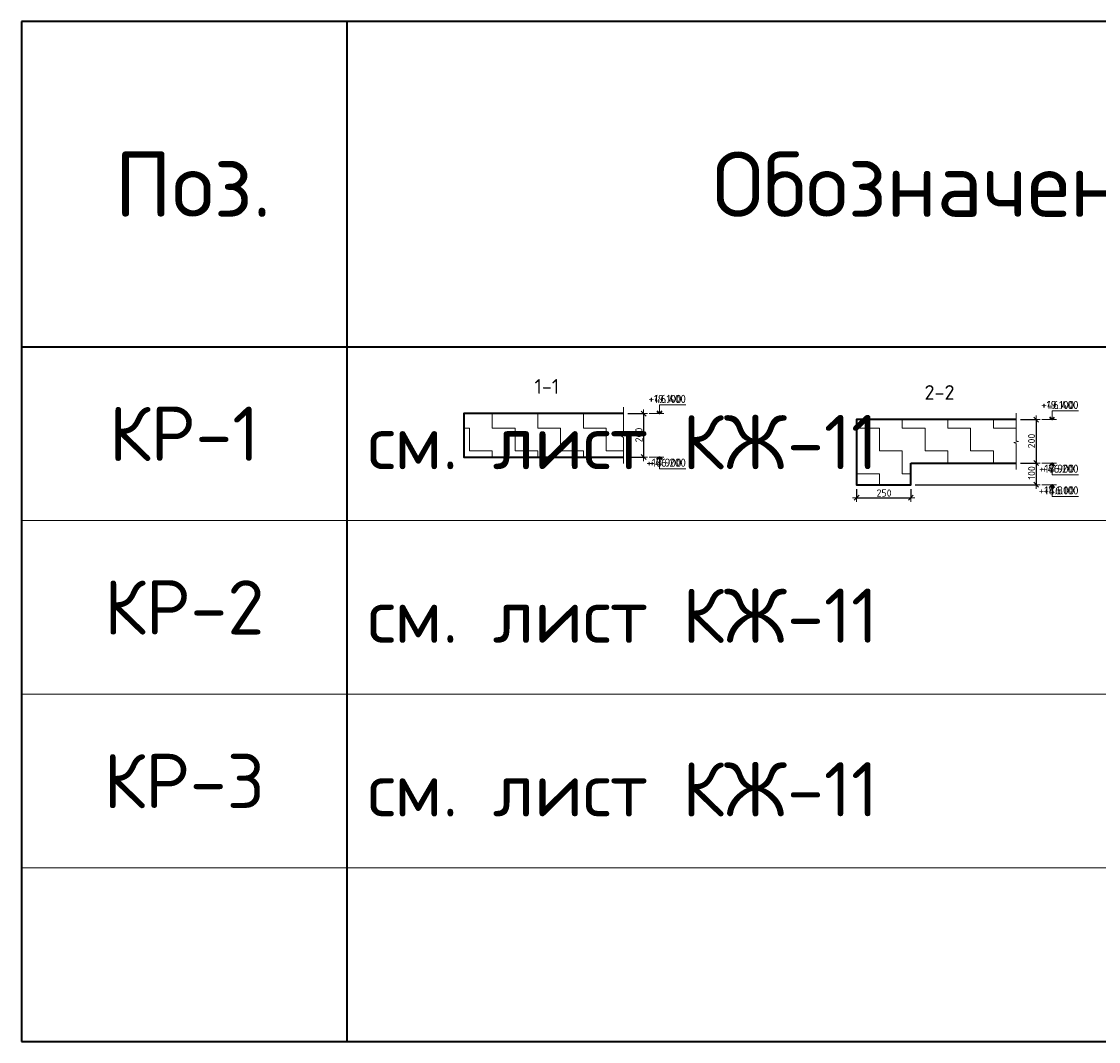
# Model space of a CAD drawing. Header units: metres. Extents: x -38 to 93, y -15 to 21.
# Tile 255 of 256: x 69 to 74, y 10 to 15. Entities that reach past the tile are written whole.
import ezdxf

# ---------------------------------------------------------------- set-up
doc = ezdxf.new("R2010")
doc.units = ezdxf.units.M
doc.header["$PDMODE"] = 65
doc.layers.add('XR$3$Размерная линия_ общее', color=7, linetype='Continuous', lineweight=13)
doc.layers.add('XR$5$Размерная линия_ общее', color=7, linetype='Continuous', lineweight=13)
doc.styles.add('ISOCPEUR', font='txt')
doc.dimstyles.new('DIMSTYLE_8', dxfattribs={"dimtxt": 0.033, "dimasz": 0.0375, "dimexe": 0, "dimexo": 0, "dimgap": 0.0165, "dimtad": 2, "dimdec": 0, "dimlfac": 1000, "dimrnd": 1, "dimzin": 12, "dimdsep": 46, "dimtxsty": 'ISOCPEUR', "dimblk1": 'ALL_ML_STRICH', "dimblk2": 'ALL_ML_STRICH', "dimsah": 1, "dimcen": 0, "dimclrd": 7, "dimclre": 256, "dimclrt": 7, "dimadec": 0, "dimazin": 0, "dimtfac": 1, "dimtdec": 0, "dimtix": 1, "dimtmove": 2, "dimatfit": 3, "dimfxl": 0, "dimtzin": 0, "dimlwd": 0, "dimlwe": -3, "dimarcsym": 0})
pattern_1 = [(0, (0.21, 0.21), (0.105, 0.105), [0.105, -0.105]), (90, (0.21, 0.21), (-0.105, 0.105), [0.105, -0.105])]

# ---------------------------------------------------------------- blocks, each defined once
blk = doc.blocks.new('ЭЛЕМЕНТ_УЗОРА_3')
at = {"color": 7, "linetype": 'Continuous', "lineweight": 13, "transparency": 33554687}
blk.add_line((72.0051, 12.8573), (72.0051, 12.8573), dxfattribs=at)
blk.add_lwpolyline([(72.0051, 13.1173), (72.0051, 12.9901), (72.0151, 12.9865), (71.9951, 12.9816), (72.0051, 12.9774), (72.0051, 12.8573)], dxfattribs=at)
blk = doc.blocks.new('ALL_ML_STRICH')
at = {"color": 0, "linetype": 'ByBlock', "lineweight": -2}
for p, q in [((-1, 0), (0.5, 0)), ((-0.3, -0.3), (0.3, 0.3)), ((0, -0.5), (0, 0.5))]:
    blk.add_line(p, q, dxfattribs=at)
blk = doc.blocks.new('*D103')
at = {"layer": 'DEFPOINTS', "color": 7, "linetype": 'Continuous', "lineweight": 13, "transparency": 33554687}
for p in [(72.0051, 13.0873), (72.0975, 13.0873), (72.0051, 12.8873)]:
    blk.add_point(p, dxfattribs=at)
at = {"layer": 'XR$3$Размерная линия_ общее', "color": 253, "linetype": 'Continuous', "lineweight": -2, "true_color": 0xa0a0a0, "transparency": 33554687}
for p, q in [((72.0251, 13.0873), (72.0975, 13.0873)), ((72.0251, 12.8873), (72.0975, 12.8873))]:
    blk.add_line(p, q, dxfattribs=at)
at = {"layer": 'XR$3$Размерная линия_ общее', "color": 7, "linetype": 'Continuous', "lineweight": -2, "transparency": 33554687}
blk.add_line((72.0975, 13.0873), (72.0975, 12.8873), dxfattribs=at)
at = {"layer": 'XR$3$Размерная линия_ общее', "color": 7, "linetype": 'Continuous', "lineweight": 13, "transparency": 33554687, "xscale": 0.0375, "yscale": 0.0375, "zscale": 0.0375}
for p, rotation in [((72.0975, 13.0873), 90), ((72.0975, 12.8873), 270)]:
    blk.add_blockref('ALL_ML_STRICH', p, dxfattribs=dict(at, rotation=rotation))
at = {"layer": 'XR$3$Размерная линия_ общее', "color": 7, "linetype": 'Continuous', "lineweight": 13, "transparency": 33554687, "insert": (72.076, 12.9889), "char_height": 0.033, "width": 0.099, "attachment_point": 5, "rotation": 90, "style": 'ISOCPEUR'}
blk.add_mtext('\\A1;{200}', dxfattribs=at)
blk = doc.blocks.new('СЛОЖНЫЙ_ОБЪЕКТ_1')
at = {"color": 7, "linetype": 'Continuous', "lineweight": 13, "transparency": 33554687}
blk.add_line((72.1905, 13.0873), (72.1238, 13.0873), dxfattribs=at)
blk.add_lwpolyline([(72.1705, 13.0873), (72.1705, 13.1273), (72.2728, 13.1273)], dxfattribs=at)
at = {"color": 7, "linetype": 'Continuous', "lineweight": 35, "transparency": 33554687}
blk.add_lwpolyline([(72.1584, 13.0994), (72.1705, 13.0873), (72.1826, 13.0994)], dxfattribs=at)
blk = doc.blocks.new('СЛОЖНЫЙ_ОБЪЕКТ_2')
at = {"color": 7, "linetype": 'Continuous', "lineweight": 13, "transparency": 33554687}
blk.add_line((72.1905, 12.8873), (72.1238, 12.8873), dxfattribs=at)
at = {"color": 7, "linetype": 'Continuous', "lineweight": 35, "transparency": 33554687}
blk.add_lwpolyline([(72.1584, 12.8752), (72.1705, 12.8873), (72.1826, 12.8752)], dxfattribs=at)
at = {"color": 7, "linetype": 'Continuous', "lineweight": 13, "transparency": 33554687}
blk.add_lwpolyline([(72.1705, 12.8873), (72.1705, 12.8333), (72.2728, 12.8333)], dxfattribs=at)
blk = doc.blocks.new('ЭЛЕМЕНТ_УЗОРА_4')
at = {"color": 7, "linetype": 'Continuous', "lineweight": 13, "transparency": 33554687}
blk.add_line((73.8149, 12.8295), (73.8149, 12.8295), dxfattribs=at)
blk.add_lwpolyline([(73.8149, 13.0895), (73.8149, 12.9623), (73.8249, 12.9587), (73.8049, 12.9538), (73.8149, 12.9496), (73.8149, 12.8295)], dxfattribs=at)
blk = doc.blocks.new('СЛОЖНЫЙ_ОБЪЕКТ_3')
at = {"color": 7, "linetype": 'Continuous', "lineweight": 13, "transparency": 33554687}
blk.add_line((74.0002, 13.0595), (73.9336, 13.0595), dxfattribs=at)
at = {"color": 7, "linetype": 'Continuous', "lineweight": 35, "transparency": 33554687}
blk.add_lwpolyline([(73.9681, 13.0716), (73.9802, 13.0595), (73.9923, 13.0716)], dxfattribs=at)
at = {"color": 7, "linetype": 'Continuous', "lineweight": 13, "transparency": 33554687}
blk.add_lwpolyline([(73.9802, 13.0595), (73.9802, 13.0995), (74.0826, 13.0995)], dxfattribs=at)
blk = doc.blocks.new('СЛОЖНЫЙ_ОБЪЕКТ_4')
at = {"color": 7, "linetype": 'Continuous', "lineweight": 13, "transparency": 33554687}
blk.add_line((74.0002, 12.8595), (73.9336, 12.8595), dxfattribs=at)
at = {"color": 7, "linetype": 'Continuous', "lineweight": 35, "transparency": 33554687}
blk.add_lwpolyline([(73.9681, 12.8474), (73.9802, 12.8595), (73.9923, 12.8474)], dxfattribs=at)
at = {"color": 7, "linetype": 'Continuous', "lineweight": 13, "transparency": 33554687}
blk.add_lwpolyline([(73.9802, 12.8595), (73.9802, 12.8055), (74.0826, 12.8055)], dxfattribs=at)
blk = doc.blocks.new('*D109')
at = {"layer": 'DEFPOINTS', "color": 7, "linetype": 'Continuous', "lineweight": 13, "transparency": 33554687}
for p in [(73.8149, 13.0595), (73.9073, 13.0595), (73.8149, 12.8595)]:
    blk.add_point(p, dxfattribs=at)
at = {"layer": 'XR$3$Размерная линия_ общее', "color": 253, "linetype": 'Continuous', "lineweight": -2, "true_color": 0xa0a0a0, "transparency": 33554687}
for p, q in [((73.8349, 13.0595), (73.9073, 13.0595)), ((73.8349, 12.8595), (73.9073, 12.8595))]:
    blk.add_line(p, q, dxfattribs=at)
at = {"layer": 'XR$3$Размерная линия_ общее', "color": 7, "linetype": 'Continuous', "lineweight": -2, "transparency": 33554687}
blk.add_line((73.9073, 13.0595), (73.9073, 12.8595), dxfattribs=at)
at = {"layer": 'XR$3$Размерная линия_ общее', "color": 7, "linetype": 'Continuous', "lineweight": 13, "transparency": 33554687, "xscale": 0.0375, "yscale": 0.0375, "zscale": 0.0375}
for p, rotation in [((73.9073, 13.0595), 90), ((73.9073, 12.8595), 270)]:
    blk.add_blockref('ALL_ML_STRICH', p, dxfattribs=dict(at, rotation=rotation))
at = {"layer": 'XR$3$Размерная линия_ общее', "color": 7, "linetype": 'Continuous', "lineweight": 13, "transparency": 33554687, "insert": (73.8858, 12.9611), "char_height": 0.033, "width": 0.099, "attachment_point": 5, "rotation": 90, "style": 'ISOCPEUR'}
blk.add_mtext('\\A1;{200}', dxfattribs=at)
blk = doc.blocks.new('*D110')
at = {"layer": 'DEFPOINTS', "color": 7, "linetype": 'Continuous', "lineweight": 13, "transparency": 33554687}
for p in [(73.8149, 12.8595), (73.9073, 12.8595), (73.3294, 12.7595)]:
    blk.add_point(p, dxfattribs=at)
at = {"layer": 'XR$3$Размерная линия_ общее', "color": 253, "linetype": 'Continuous', "lineweight": -2, "true_color": 0xa0a0a0, "transparency": 33554687}
for p, q in [((73.8349, 12.8595), (73.9073, 12.8595)), ((73.3494, 12.7595), (73.9073, 12.7595))]:
    blk.add_line(p, q, dxfattribs=at)
at = {"layer": 'XR$3$Размерная линия_ общее', "color": 7, "linetype": 'Continuous', "lineweight": -2, "transparency": 33554687}
blk.add_line((73.9073, 12.8595), (73.9073, 12.7595), dxfattribs=at)
at = {"layer": 'XR$3$Размерная линия_ общее', "color": 7, "linetype": 'Continuous', "lineweight": 13, "transparency": 33554687, "xscale": 0.0375, "yscale": 0.0375, "zscale": 0.0375}
for p, rotation in [((73.9073, 12.8595), 90), ((73.9073, 12.7595), 270)]:
    blk.add_blockref('ALL_ML_STRICH', p, dxfattribs=dict(at, rotation=rotation))
at = {"layer": 'XR$3$Размерная линия_ общее', "color": 7, "linetype": 'Continuous', "lineweight": 13, "transparency": 33554687, "insert": (73.8858, 12.8144), "char_height": 0.033, "width": 0.099, "attachment_point": 5, "rotation": 90, "style": 'ISOCPEUR'}
blk.add_mtext('\\A1;{100}', dxfattribs=at)
blk = doc.blocks.new('СЛОЖНЫЙ_ОБЪЕКТ_5')
at = {"color": 7, "linetype": 'Continuous', "lineweight": 13, "transparency": 33554687}
blk.add_line((74.0002, 12.7595), (73.9336, 12.7595), dxfattribs=at)
at = {"color": 7, "linetype": 'Continuous', "lineweight": 35, "transparency": 33554687}
blk.add_lwpolyline([(73.9681, 12.7474), (73.9802, 12.7595), (73.9923, 12.7474)], dxfattribs=at)
at = {"color": 7, "linetype": 'Continuous', "lineweight": 13, "transparency": 33554687}
blk.add_lwpolyline([(73.9802, 12.7595), (73.9802, 12.7055), (74.0826, 12.7055)], dxfattribs=at)
blk = doc.blocks.new('*D112')
at = {"layer": 'DEFPOINTS', "color": 7, "linetype": 'Continuous', "lineweight": 13, "transparency": 33554687}
for p in [(73.0794, 12.7595), (73.3294, 12.7595), (73.0794, 12.7)]:
    blk.add_point(p, dxfattribs=at)
at = {"layer": 'XR$3$Размерная линия_ общее', "color": 253, "linetype": 'Continuous', "lineweight": -2, "true_color": 0xa0a0a0, "transparency": 33554687}
for p, q in [((73.0794, 12.7395), (73.0794, 12.7)), ((73.3294, 12.7395), (73.3294, 12.7))]:
    blk.add_line(p, q, dxfattribs=at)
at = {"layer": 'XR$3$Размерная линия_ общее', "color": 7, "linetype": 'Continuous', "lineweight": -2, "transparency": 33554687}
blk.add_line((73.0794, 12.7), (73.3294, 12.7), dxfattribs=at)
at = {"layer": 'XR$3$Размерная линия_ общее', "color": 7, "linetype": 'Continuous', "lineweight": 13, "transparency": 33554687, "xscale": 0.0375, "yscale": 0.0375, "zscale": 0.0375, "rotation": 180}
blk.add_blockref('ALL_ML_STRICH', (73.0794, 12.7), dxfattribs=at)
at = {"layer": 'XR$3$Размерная линия_ общее', "color": 7, "linetype": 'Continuous', "lineweight": 13, "transparency": 33554687, "xscale": 0.0375, "yscale": 0.0375, "zscale": 0.0375}
blk.add_blockref('ALL_ML_STRICH', (73.3294, 12.7), dxfattribs=at)
at = {"layer": 'XR$3$Размерная линия_ общее', "color": 7, "linetype": 'Continuous', "lineweight": 13, "transparency": 33554687, "insert": (73.206, 12.7215), "char_height": 0.033, "width": 0.099, "attachment_point": 5, "style": 'ISOCPEUR'}
blk.add_mtext('\\A1;{250}', dxfattribs=at)
blk = doc.blocks.new('ЭЛЕМЕНТ_УЗОРА_17')
at = {"color": 7, "linetype": 'Continuous', "lineweight": 13, "transparency": 33554687}
blk.add_line((72.0051, 12.8573), (72.0051, 12.8573), dxfattribs=at)
blk.add_lwpolyline([(72.0051, 13.1173), (72.0051, 12.9901), (72.0151, 12.9865), (71.9951, 12.9816), (72.0051, 12.9774), (72.0051, 12.8573)], dxfattribs=at)
blk = doc.blocks.new('*D395')
at = {"layer": 'DEFPOINTS', "color": 7, "linetype": 'Continuous', "lineweight": 13, "transparency": 33554687}
for p in [(72.0051, 13.0873), (72.0975, 13.0873), (72.0051, 12.8873)]:
    blk.add_point(p, dxfattribs=at)
at = {"layer": 'XR$5$Размерная линия_ общее', "color": 253, "linetype": 'Continuous', "lineweight": -2, "true_color": 0xa0a0a0, "transparency": 33554687}
for p, q in [((72.0251, 13.0873), (72.0975, 13.0873)), ((72.0251, 12.8873), (72.0975, 12.8873))]:
    blk.add_line(p, q, dxfattribs=at)
at = {"layer": 'XR$5$Размерная линия_ общее', "color": 7, "linetype": 'Continuous', "lineweight": -2, "transparency": 33554687}
blk.add_line((72.0975, 13.0873), (72.0975, 12.8873), dxfattribs=at)
at = {"layer": 'XR$5$Размерная линия_ общее', "color": 7, "linetype": 'Continuous', "lineweight": 13, "transparency": 33554687, "xscale": 0.0375, "yscale": 0.0375, "zscale": 0.0375}
for p, rotation in [((72.0975, 13.0873), 90), ((72.0975, 12.8873), 270)]:
    blk.add_blockref('ALL_ML_STRICH', p, dxfattribs=dict(at, rotation=rotation))
at = {"layer": 'XR$5$Размерная линия_ общее', "color": 7, "linetype": 'Continuous', "lineweight": 13, "transparency": 33554687, "insert": (72.076, 12.9889), "char_height": 0.033, "width": 0.099, "attachment_point": 5, "rotation": 90, "style": 'ISOCPEUR'}
blk.add_mtext('\\A1;{200}', dxfattribs=at)
blk = doc.blocks.new('ЭЛЕМЕНТ_УЗОРА_18')
at = {"color": 7, "linetype": 'Continuous', "lineweight": 13, "transparency": 33554687}
blk.add_line((73.8149, 12.8295), (73.8149, 12.8295), dxfattribs=at)
blk.add_lwpolyline([(73.8149, 13.0895), (73.8149, 12.9623), (73.8249, 12.9587), (73.8049, 12.9538), (73.8149, 12.9496), (73.8149, 12.8295)], dxfattribs=at)
blk = doc.blocks.new('*D397')
at = {"layer": 'DEFPOINTS', "color": 7, "linetype": 'Continuous', "lineweight": 13, "transparency": 33554687}
for p in [(73.8149, 13.0595), (73.9073, 13.0595), (73.8149, 12.8595)]:
    blk.add_point(p, dxfattribs=at)
at = {"layer": 'XR$5$Размерная линия_ общее', "color": 253, "linetype": 'Continuous', "lineweight": -2, "true_color": 0xa0a0a0, "transparency": 33554687}
for p, q in [((73.8349, 13.0595), (73.9073, 13.0595)), ((73.8349, 12.8595), (73.9073, 12.8595))]:
    blk.add_line(p, q, dxfattribs=at)
at = {"layer": 'XR$5$Размерная линия_ общее', "color": 7, "linetype": 'Continuous', "lineweight": -2, "transparency": 33554687}
blk.add_line((73.9073, 13.0595), (73.9073, 12.8595), dxfattribs=at)
at = {"layer": 'XR$5$Размерная линия_ общее', "color": 7, "linetype": 'Continuous', "lineweight": 13, "transparency": 33554687, "xscale": 0.0375, "yscale": 0.0375, "zscale": 0.0375}
for p, rotation in [((73.9073, 13.0595), 90), ((73.9073, 12.8595), 270)]:
    blk.add_blockref('ALL_ML_STRICH', p, dxfattribs=dict(at, rotation=rotation))
at = {"layer": 'XR$5$Размерная линия_ общее', "color": 7, "linetype": 'Continuous', "lineweight": 13, "transparency": 33554687, "insert": (73.8858, 12.9611), "char_height": 0.033, "width": 0.099, "attachment_point": 5, "rotation": 90, "style": 'ISOCPEUR'}
blk.add_mtext('\\A1;{200}', dxfattribs=at)
blk = doc.blocks.new('*D398')
at = {"layer": 'DEFPOINTS', "color": 7, "linetype": 'Continuous', "lineweight": 13, "transparency": 33554687}
for p in [(73.8149, 12.8595), (73.9073, 12.8595), (73.3294, 12.7595)]:
    blk.add_point(p, dxfattribs=at)
at = {"layer": 'XR$5$Размерная линия_ общее', "color": 253, "linetype": 'Continuous', "lineweight": -2, "true_color": 0xa0a0a0, "transparency": 33554687}
for p, q in [((73.8349, 12.8595), (73.9073, 12.8595)), ((73.3494, 12.7595), (73.9073, 12.7595))]:
    blk.add_line(p, q, dxfattribs=at)
at = {"layer": 'XR$5$Размерная линия_ общее', "color": 7, "linetype": 'Continuous', "lineweight": -2, "transparency": 33554687}
blk.add_line((73.9073, 12.8595), (73.9073, 12.7595), dxfattribs=at)
at = {"layer": 'XR$5$Размерная линия_ общее', "color": 7, "linetype": 'Continuous', "lineweight": 13, "transparency": 33554687, "xscale": 0.0375, "yscale": 0.0375, "zscale": 0.0375}
for p, rotation in [((73.9073, 12.8595), 90), ((73.9073, 12.7595), 270)]:
    blk.add_blockref('ALL_ML_STRICH', p, dxfattribs=dict(at, rotation=rotation))
at = {"layer": 'XR$5$Размерная линия_ общее', "color": 7, "linetype": 'Continuous', "lineweight": 13, "transparency": 33554687, "insert": (73.8858, 12.8144), "char_height": 0.033, "width": 0.099, "attachment_point": 5, "rotation": 90, "style": 'ISOCPEUR'}
blk.add_mtext('\\A1;{100}', dxfattribs=at)
blk = doc.blocks.new('*D399')
at = {"layer": 'DEFPOINTS', "color": 7, "linetype": 'Continuous', "lineweight": 13, "transparency": 33554687}
for p in [(73.0794, 12.7595), (73.3294, 12.7595), (73.0794, 12.7)]:
    blk.add_point(p, dxfattribs=at)
at = {"layer": 'XR$5$Размерная линия_ общее', "color": 253, "linetype": 'Continuous', "lineweight": -2, "true_color": 0xa0a0a0, "transparency": 33554687}
for p, q in [((73.0794, 12.7395), (73.0794, 12.7)), ((73.3294, 12.7395), (73.3294, 12.7))]:
    blk.add_line(p, q, dxfattribs=at)
at = {"layer": 'XR$5$Размерная линия_ общее', "color": 7, "linetype": 'Continuous', "lineweight": -2, "transparency": 33554687}
blk.add_line((73.0794, 12.7), (73.3294, 12.7), dxfattribs=at)
at = {"layer": 'XR$5$Размерная линия_ общее', "color": 7, "linetype": 'Continuous', "lineweight": 13, "transparency": 33554687, "xscale": 0.0375, "yscale": 0.0375, "zscale": 0.0375, "rotation": 180}
blk.add_blockref('ALL_ML_STRICH', (73.0794, 12.7), dxfattribs=at)
at = {"layer": 'XR$5$Размерная линия_ общее', "color": 7, "linetype": 'Continuous', "lineweight": 13, "transparency": 33554687, "xscale": 0.0375, "yscale": 0.0375, "zscale": 0.0375}
blk.add_blockref('ALL_ML_STRICH', (73.3294, 12.7), dxfattribs=at)
at = {"layer": 'XR$5$Размерная линия_ общее', "color": 7, "linetype": 'Continuous', "lineweight": 13, "transparency": 33554687, "insert": (73.206, 12.7215), "char_height": 0.033, "width": 0.099, "attachment_point": 5, "style": 'ISOCPEUR'}
blk.add_mtext('\\A1;{250}', dxfattribs=at)
blk = doc.blocks.new('СЛОЖНЫЙ_ОБЪЕКТ_61')
at = {"color": 7, "linetype": 'Continuous', "lineweight": 13, "transparency": 33554687}
blk.add_line((72.1905, 13.0873), (72.1238, 13.0873), dxfattribs=at)
blk.add_lwpolyline([(72.1705, 13.0873), (72.1705, 13.1273), (72.2928, 13.1273)], dxfattribs=at)
at = {"color": 7, "linetype": 'Continuous', "lineweight": 35, "transparency": 33554687}
blk.add_lwpolyline([(72.1584, 13.0994), (72.1705, 13.0873), (72.1826, 13.0994)], dxfattribs=at)
blk = doc.blocks.new('СЛОЖНЫЙ_ОБЪЕКТ_62')
at = {"color": 7, "linetype": 'Continuous', "lineweight": 13, "transparency": 33554687}
blk.add_line((72.1905, 12.8873), (72.1238, 12.8873), dxfattribs=at)
at = {"color": 7, "linetype": 'Continuous', "lineweight": 35, "transparency": 33554687}
blk.add_lwpolyline([(72.1584, 12.8752), (72.1705, 12.8873), (72.1826, 12.8752)], dxfattribs=at)
at = {"color": 7, "linetype": 'Continuous', "lineweight": 13, "transparency": 33554687}
blk.add_lwpolyline([(72.1705, 12.8873), (72.1705, 12.8333), (72.2928, 12.8333)], dxfattribs=at)
blk = doc.blocks.new('СЛОЖНЫЙ_ОБЪЕКТ_63')
at = {"color": 7, "linetype": 'Continuous', "lineweight": 13, "transparency": 33554687}
blk.add_line((74.0002, 13.0595), (73.9336, 13.0595), dxfattribs=at)
at = {"color": 7, "linetype": 'Continuous', "lineweight": 35, "transparency": 33554687}
blk.add_lwpolyline([(73.9681, 13.0716), (73.9802, 13.0595), (73.9923, 13.0716)], dxfattribs=at)
at = {"color": 7, "linetype": 'Continuous', "lineweight": 13, "transparency": 33554687}
blk.add_lwpolyline([(73.9802, 13.0595), (73.9802, 13.0995), (74.1026, 13.0995)], dxfattribs=at)
blk = doc.blocks.new('СЛОЖНЫЙ_ОБЪЕКТ_64')
at = {"color": 7, "linetype": 'Continuous', "lineweight": 13, "transparency": 33554687}
blk.add_line((74.0002, 12.8595), (73.9336, 12.8595), dxfattribs=at)
at = {"color": 7, "linetype": 'Continuous', "lineweight": 35, "transparency": 33554687}
blk.add_lwpolyline([(73.9681, 12.8474), (73.9802, 12.8595), (73.9923, 12.8474)], dxfattribs=at)
at = {"color": 7, "linetype": 'Continuous', "lineweight": 13, "transparency": 33554687}
blk.add_lwpolyline([(73.9802, 12.8595), (73.9802, 12.8055), (74.1026, 12.8055)], dxfattribs=at)
blk = doc.blocks.new('СЛОЖНЫЙ_ОБЪЕКТ_65')
at = {"color": 7, "linetype": 'Continuous', "lineweight": 13, "transparency": 33554687}
blk.add_line((74.0002, 12.7595), (73.9336, 12.7595), dxfattribs=at)
at = {"color": 7, "linetype": 'Continuous', "lineweight": 35, "transparency": 33554687}
blk.add_lwpolyline([(73.9681, 12.7474), (73.9802, 12.7595), (73.9923, 12.7474)], dxfattribs=at)
at = {"color": 7, "linetype": 'Continuous', "lineweight": 13, "transparency": 33554687}
blk.add_lwpolyline([(73.9802, 12.7595), (73.9802, 12.7055), (74.1026, 12.7055)], dxfattribs=at)

msp = doc.modelspace()

# ---------------------------------------------------------------- hatches: boundary and pattern name
at = {"linetype": 'Continuous', "lineweight": 13, "transparency": 33554687}
h = msp.add_hatch(dxfattribs=at)
h.set_pattern_fill('____', scale=0.105, style=0, pattern_type=2)
h.set_pattern_definition(pattern_1)
h.paths.add_polyline_path([(71.2696, 13.0873), (71.2696, 12.8873), (72.0051, 12.8873), (72.0051, 13.0873)], flags=0)
h = msp.add_hatch(dxfattribs=at)
h.set_pattern_fill('____', scale=0.105, style=0, pattern_type=2)
h.set_pattern_definition(pattern_1)
h.paths.add_polyline_path([(71.2696, 13.0873), (71.2696, 12.8873), (72.0051, 12.8873), (72.0051, 13.0873)], flags=0)
h = msp.add_hatch(dxfattribs=at)
h.set_pattern_fill('____', scale=0.105, style=0, pattern_type=2)
h.set_pattern_definition(pattern_1)
h.paths.add_polyline_path([(73.8149, 13.0595), (73.0794, 13.0595), (73.0794, 12.7595), (73.3294, 12.7595), (73.3294, 12.8595), (73.8149, 12.8595)], flags=0)
h = msp.add_hatch(dxfattribs=at)
h.set_pattern_fill('____', scale=0.105, style=0, pattern_type=2)
h.set_pattern_definition(pattern_1)
h.paths.add_polyline_path([(73.8149, 13.0595), (73.0794, 13.0595), (73.0794, 12.7595), (73.3294, 12.7595), (73.3294, 12.8595), (73.8149, 12.8595)], flags=0)

# ---------------------------------------------------------------- linework, layer by layer
at = {"color": 7, "linetype": 'Continuous', "lineweight": 35, "transparency": 33554687}
for p, q in [((87.7302, 14.8941), (69.2302, 14.8941)), ((69.2302, 14.8941), (69.2302, 13.3941)), ((70.7302, 14.8941), (70.7302, 13.3941)), ((87.7302, 13.3941), (69.2302, 13.3941)), ((69.2302, 13.3941), (69.2302, 12.5941)), ((70.7302, 13.3941), (70.7302, 12.5941)), ((73.3294, 12.8595), (73.8149, 12.8595)), ((73.3294, 12.8595), (73.8149, 12.8595)), ((69.2302, 12.5941), (69.2302, 11.7941)), ((70.7302, 12.5941), (70.7302, 11.7941)), ((69.2302, 11.7941), (69.2302, 10.9941)), ((70.7302, 11.7941), (70.7302, 10.9941)), ((69.2302, 10.9941), (69.2302, 10.1941)), ((70.7302, 10.9941), (70.7302, 10.1941)), ((69.2302, 10.1941), (87.7302, 10.1941))]:
    msp.add_line(p, q, dxfattribs=at)
at = {"color": 7, "linetype": 'Continuous', "lineweight": 13, "transparency": 33554687}
for p, q in [((69.2302, 13.3941), (87.7302, 13.3941)), ((69.2302, 12.5941), (87.7302, 12.5941)), ((69.2302, 11.7941), (87.7302, 11.7941)), ((69.2302, 10.9941), (87.7302, 10.9941))]:
    msp.add_line(p, q, dxfattribs=at)
at = {"color": 7, "linetype": 'Continuous', "lineweight": 35, "transparency": 33554687}
for points in [[(72.0051, 13.0873), (71.2696, 13.0873), (71.2696, 12.8873), (72.0051, 12.8873)], [(72.0051, 13.0873), (71.2696, 13.0873), (71.2696, 12.8873), (72.0051, 12.8873)], [(73.8149, 13.0595), (73.0794, 13.0595), (73.0794, 12.8595)], [(73.8149, 13.0595), (73.0794, 13.0595), (73.0794, 12.8595)], [(73.0794, 12.8595), (73.0794, 12.7595), (73.3294, 12.7595), (73.3294, 12.8595)], [(73.0794, 12.8595), (73.0794, 12.7595), (73.3294, 12.7595), (73.3294, 12.8595)]]:
    msp.add_lwpolyline(points, dxfattribs=at)

# ---------------------------------------------------------------- block references
at = {"color": 7, "linetype": 'Continuous', "lineweight": 13, "transparency": 33554687}
for name in ['ЭЛЕМЕНТ_УЗОРА_3', 'ЭЛЕМЕНТ_УЗОРА_17', 'ЭЛЕМЕНТ_УЗОРА_4', 'ЭЛЕМЕНТ_УЗОРА_18']:
    msp.add_blockref(name, (0, 0), dxfattribs=at)
at = {"color": 7, "linetype": 'Continuous', "lineweight": 35, "transparency": 33554687}
for name in ['СЛОЖНЫЙ_ОБЪЕКТ_1', 'СЛОЖНЫЙ_ОБЪЕКТ_61', 'СЛОЖНЫЙ_ОБЪЕКТ_3', 'СЛОЖНЫЙ_ОБЪЕКТ_63', 'СЛОЖНЫЙ_ОБЪЕКТ_2', 'СЛОЖНЫЙ_ОБЪЕКТ_62', 'СЛОЖНЫЙ_ОБЪЕКТ_4', 'СЛОЖНЫЙ_ОБЪЕКТ_64', 'СЛОЖНЫЙ_ОБЪЕКТ_5', 'СЛОЖНЫЙ_ОБЪЕКТ_65']:
    msp.add_blockref(name, (0, 0), dxfattribs=at)

# ---------------------------------------------------------------- texts
at = {"color": 7, "linetype": 'Continuous', "lineweight": 35, "transparency": 33554687, "char_height": 0.3, "attachment_point": 5, "style": 'ISOCPEUR'}
for s, insert, width in [('\\A1;{\\fISOCPEUR|i0|b0;\\H0.300000;\\W1.000000;\\C7;Обозначение}\\P', (73.5879, 14.1441), 2.501273), ('\\A1;{\\fISOCPEUR|i0|b0;\\H0.300000;\\W1.000000;\\C7;Поз.}\\P', (70.0206, 14.1441), 0.873679)]:
    msp.add_mtext(s, dxfattribs=dict(at, insert=insert, width=width))
at = {"color": 7, "linetype": 'Continuous', "lineweight": 13, "transparency": 33554687, "style": 'ISOCPEUR'}
for s, insert, char_height, width, attachment_point in [('\\A1;{\\fISOCPEUR|i0|b0;\\H0.250000;\\W1.000000;\\C7;см. лист КЖ-11}\\P', (70.8246, 12.9559), 0.25, 2.442424, 4), ('\\A1;{\\fISOCPEUR|i0|b0;\\H0.037500;\\W1.000000;\\C7;+19.100}\\P', (72.2728, 13.1365), 0.0375, 0.170106, 9), ('\\A1;{\\fISOCPEUR|i0|b0;\\H0.037500;\\W1.000000;\\C7;+46.400}\\P', (72.2928, 13.1365), 0.0375, 0.194235, 9), ('\\A1;{\\fISOCPEUR|i0|b0;\\H0.250000;\\W1.000000;\\C7;КР-1}\\P', (69.9802, 12.9941), 0.25, 0.809375, 5), ('\\A1;{\\fISOCPEUR|i0|b0;\\H0.037500;\\W1.000000;\\C7;+19.100}\\P', (74.0826, 13.1087), 0.0375, 0.170106, 9), ('\\A1;{\\fISOCPEUR|i0|b0;\\H0.037500;\\W1.000000;\\C7;+46.400}\\P', (74.1026, 13.1087), 0.0375, 0.194235, 9), ('\\A1;{\\fISOCPEUR|i0|b0;\\H0.037500;\\W1.000000;\\C7;+18.900}\\P', (72.2728, 12.8425), 0.0375, 0.178404, 9), ('\\A1;{\\fISOCPEUR|i0|b0;\\H0.037500;\\W1.000000;\\C7;+46.200}\\P', (72.2928, 12.8425), 0.0375, 0.190469, 9), ('\\A1;{\\fISOCPEUR|i0|b0;\\H0.037500;\\W1.000000;\\C7;+18.900}\\P', (74.0826, 12.8147), 0.0375, 0.178404, 9), ('\\A1;{\\fISOCPEUR|i0|b0;\\H0.037500;\\W1.000000;\\C7;+46.200}\\P', (74.1026, 12.8147), 0.0375, 0.190469, 9), ('\\A1;{\\fISOCPEUR|i0|b0;\\H0.037500;\\W1.000000;\\C7;+18.800}\\P', (74.0826, 12.7147), 0.0375, 0.178404, 9), ('\\A1;{\\fISOCPEUR|i0|b0;\\H0.037500;\\W1.000000;\\C7;+46.100}\\P', (74.1026, 12.7147), 0.0375, 0.182188, 9), ('\\A1;{\\fISOCPEUR|i0|b0;\\H0.250000;\\W1.000000;\\C7;см. лист КЖ-11}\\P', (70.8246, 12.1559), 0.25, 2.442424, 4), ('\\A1;{\\fISOCPEUR|i0|b0;\\H0.250000;\\W1.000000;\\C7;КР-2}\\P', (69.9802, 12.1941), 0.25, 0.867188, 5), ('\\A1;{\\fISOCPEUR|i0|b0;\\H0.250000;\\W1.000000;\\C7;см. лист КЖ-11}\\P', (70.8246, 11.3559), 0.25, 2.442424, 4), ('\\A1;{\\fISOCPEUR|i0|b0;\\H0.250000;\\W1.000000;\\C7;КР-3}\\P', (69.9802, 11.3941), 0.25, 0.867188, 5)]:
    msp.add_mtext(s, dxfattribs=dict(at, insert=insert, char_height=char_height, width=width, attachment_point=attachment_point))
at = {"color": 7, "linetype": 'Continuous', "lineweight": 50, "transparency": 33554687, "char_height": 0.0675, "attachment_point": 5, "style": 'ISOCPEUR'}
for s, insert, width in [('\\A1;{\\fISOCPEUR|i0|b0;\\H0.067500;\\W1.000000;\\C7;1-1}\\P', (71.6518, 13.2127), 0.139696), ('\\A1;{\\fISOCPEUR|i0|b0;\\H0.067500;\\W1.000000;\\C7;1-1}\\P', (71.6518, 13.2127), 0.139696), ('\\A1;{\\fISOCPEUR|i0|b0;\\H0.067500;\\W1.000000;\\C7;2-2}\\P', (73.4615, 13.1849), 0.172565), ('\\A1;{\\fISOCPEUR|i0|b0;\\H0.067500;\\W1.000000;\\C7;2-2}\\P', (73.4615, 13.1849), 0.172565)]:
    msp.add_mtext(s, dxfattribs=dict(at, insert=insert, width=width))

# ---------------------------------------------------------------- dimensions: what is measured, and where the dimension line sits
at = {"layer": 'XR$3$Размерная линия_ общее', "color": 7, "linetype": 'Continuous', "lineweight": 13, "transparency": 33554687}
for base, p1, p2, picture, middle in [((72.0975, 12.8873), (72.0251, 13.0873), (72.0251, 12.8873), '*D103', (72.076, 12.9889)), ((73.9073, 12.8595), (73.8349, 13.0595), (73.8349, 12.8595), '*D109', (73.8858, 12.9611)), ((73.9073, 12.7595), (73.8349, 12.8595), (73.3494, 12.7595), '*D110', (73.8858, 12.8144))]:
    dim = msp.add_linear_dim(base=base, p1=p1, p2=p2, angle=270, dimstyle='DIMSTYLE_8', override={"dimpost": '<>', "dimclrd": 7, "dimclre": 253, "dimclrt": 7, "dimlwd": 0, "dimlwe": 65533}, dxfattribs=at)
    dim.commit()
    dim.dimension.update_dxf_attribs({"geometry": picture, "text_midpoint": middle, "dimtype": 160})
dim = msp.add_linear_dim(base=(73.3294, 12.7), p1=(73.0794, 12.7395), p2=(73.3294, 12.7395), dimstyle='DIMSTYLE_8', override={"dimpost": '<>', "dimclrd": 7, "dimclre": 253, "dimclrt": 7, "dimlwd": 0, "dimlwe": 65533}, dxfattribs=at)
dim.commit()
dim.dimension.update_dxf_attribs({"geometry": '*D112', "text_midpoint": (73.206, 12.7215), "dimtype": 160})
at = {"layer": 'XR$5$Размерная линия_ общее', "color": 7, "linetype": 'Continuous', "lineweight": 13, "transparency": 33554687}
for base, p1, p2, picture, middle in [((72.0975, 12.8873), (72.0251, 13.0873), (72.0251, 12.8873), '*D395', (72.076, 12.9889)), ((73.9073, 12.8595), (73.8349, 13.0595), (73.8349, 12.8595), '*D397', (73.8858, 12.9611)), ((73.9073, 12.7595), (73.8349, 12.8595), (73.3494, 12.7595), '*D398', (73.8858, 12.8144))]:
    dim = msp.add_linear_dim(base=base, p1=p1, p2=p2, angle=270, dimstyle='DIMSTYLE_8', override={"dimpost": '<>', "dimclrd": 7, "dimclre": 253, "dimclrt": 7, "dimlwd": 0, "dimlwe": 65533}, dxfattribs=at)
    dim.commit()
    dim.dimension.update_dxf_attribs({"geometry": picture, "text_midpoint": middle, "dimtype": 160})
dim = msp.add_linear_dim(base=(73.3294, 12.7), p1=(73.0794, 12.7395), p2=(73.3294, 12.7395), dimstyle='DIMSTYLE_8', override={"dimpost": '<>', "dimclrd": 7, "dimclre": 253, "dimclrt": 7, "dimlwd": 0, "dimlwe": 65533}, dxfattribs=at)
dim.commit()
dim.dimension.update_dxf_attribs({"geometry": '*D399', "text_midpoint": (73.206, 12.7215), "dimtype": 160})

doc.saveas('drawing.dxf')
